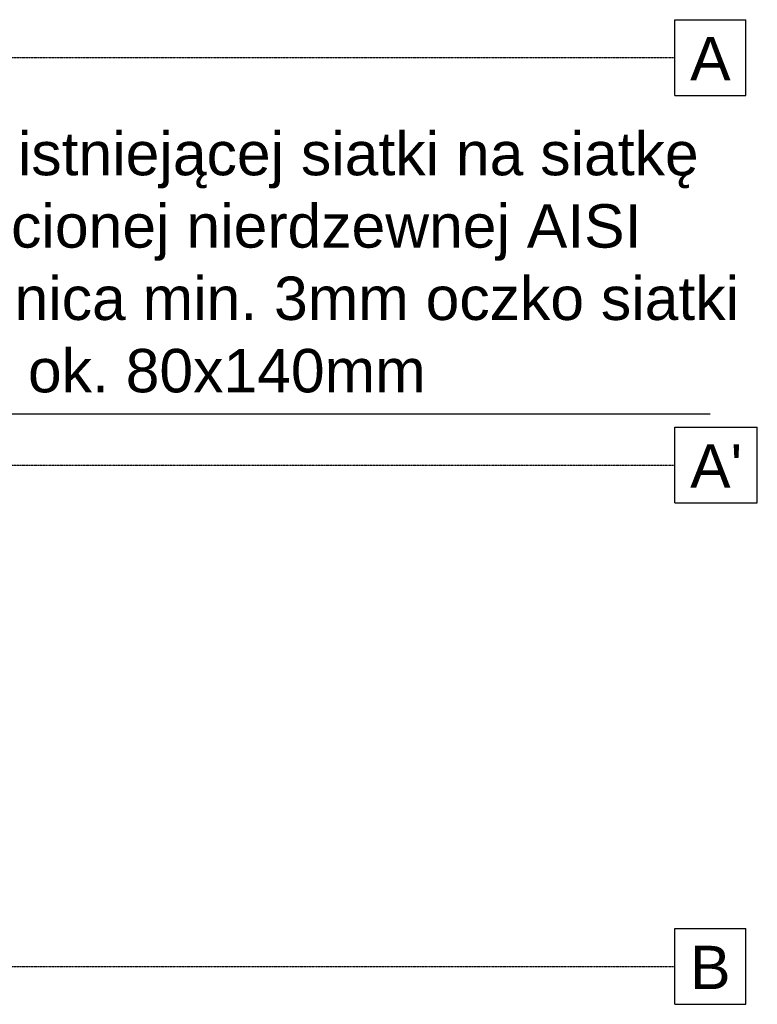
# Model space of a CAD drawing. Header units: millimetres. Extents: x -434 to 57429, y 89 to 37431.
# Tile 23 of 24: x 32295 to 37163, y 25424 to 31924. Entities that reach past the tile are written whole.
import ezdxf

# ---------------------------------------------------------------- set-up
doc = ezdxf.new("R2010")
doc.units = ezdxf.units.MM
doc.linetypes.add('DXK_LINE_DOT3', pattern=[5.9187, 2.979, -0.9799, 0.9799, -0.9799])
doc.styles.add('Arial', font='ARIAL.TTF', dxfattribs={"height": 0.2})

# ---------------------------------------------------------------- blocks, each defined once
blk = doc.blocks.new('GridLine-5336 - 1324')
at = {"color": 6}
for p, q in [((36620, 25924.3), (37086.9, 25924.3)), ((36620, 25424.3), (36620, 25924.3)), ((37086.9, 25424.3), (37086.9, 25924.3)), ((36620, 25424.3), (37086.9, 25424.3))]:
    blk.add_line(p, q, dxfattribs=at)
at = {"color": 6, "linetype": 'DXK_LINE_DOT3'}
blk.add_line((995, 25674.3), (36620, 25674.3), dxfattribs=at)
at = {"color": 7, "style": 'Arial'}
blk.add_text('B', height=286.5, dxfattribs=at).set_placement((36720, 25524.3))
blk = doc.blocks.new('GridLine-5337 - 1324')
at = {"color": 6}
for p, q in [((36620, 29234.3), (37163.2, 29234.3)), ((36620, 28734.3), (36620, 29234.3)), ((37163.2, 28734.3), (37163.2, 29234.3)), ((36620, 28734.3), (37163.2, 28734.3))]:
    blk.add_line(p, q, dxfattribs=at)
at = {"color": 6, "linetype": 'DXK_LINE_DOT3'}
blk.add_line((995, 28984.3), (36620, 28984.3), dxfattribs=at)
at = {"color": 7, "style": 'Arial'}
blk.add_text("A'", height=286.52, dxfattribs=at).set_placement((36720, 28834.3))
blk = doc.blocks.new('GridLine-5338 - 1324')
at = {"color": 6}
for p, q in [((36620, 31924.3), (37086.9, 31924.3)), ((36620, 31424.3), (36620, 31924.3)), ((37086.9, 31424.3), (37086.9, 31924.3)), ((36620, 31424.3), (37086.9, 31424.3))]:
    blk.add_line(p, q, dxfattribs=at)
at = {"color": 6, "linetype": 'DXK_LINE_DOT3'}
blk.add_line((995, 31674.3), (36620, 31674.3), dxfattribs=at)
at = {"color": 7, "style": 'Arial'}
blk.add_text('A', height=286.5, dxfattribs=at).set_placement((36720, 31524.3))

msp = doc.modelspace()

# ---------------------------------------------------------------- linework, layer by layer
at = {"color": 136}
msp.add_line((30477.3, 29321.3), (36852.5, 29321.3), dxfattribs=at)

# ---------------------------------------------------------------- block references
for name in ['GridLine-5338 - 1324', 'GridLine-5337 - 1324', 'GridLine-5336 - 1324']:
    msp.add_blockref(name, (0, 0))

# ---------------------------------------------------------------- texts
at = {"color": 30, "insert": (30592.3, 31183.7), "char_height": 286.5234, "width": 6442.609, "attachment_point": 1, "style": 'Arial'}
msp.add_mtext('wymiana istniejącej siatki na siatkę z linki plecionej nierdzewnej AISI 316, średnica min. 3mm oczko siatki rombowe ok. 80x140mm  ', dxfattribs=at)

doc.saveas('drawing.dxf')
